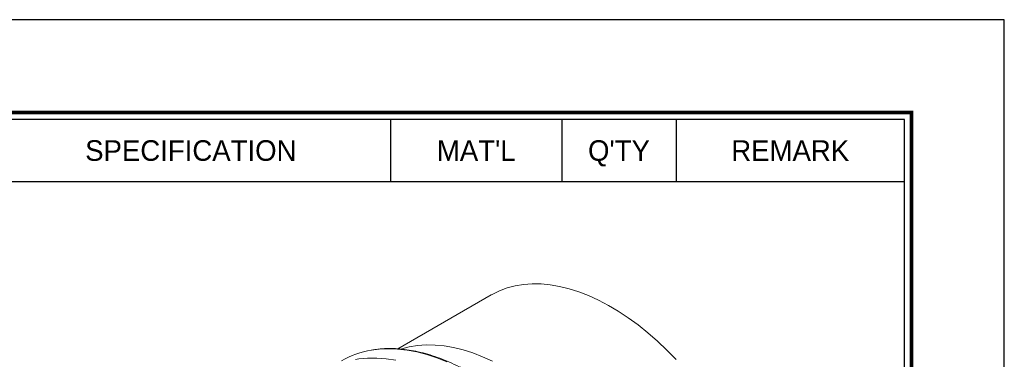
# Model space of a CAD drawing. Header units: millimetres. Extents: x -363 to 1072, y 1435 to 2763.
# Tile 15 of 15: x 421 to 490, y 2739 to 2763. Entities that reach past the tile are written whole.
import ezdxf
from ezdxf.enums import TextEntityAlignment as Align

# ---------------------------------------------------------------- set-up
doc = ezdxf.new("R2010")
doc.units = ezdxf.units.MM
doc.header["$LTSCALE"] = 5
doc.layers.add('가는실선', color=1, linetype='Continuous')
doc.layers.add('외형선', color=3, linetype='Continuous')

# ---------------------------------------------------------------- blocks, each defined once
blk = doc.blocks.new('A4도각')
at = {"layer": '가는실선'}
for p, q in [((254, 203), (254, 198.668)), ((266, 203), (266, 198.668)), ((274, 203), (274, 198.668)), ((190, 198.668), (290, 198.668))]:
    blk.add_line(p, q, dxfattribs=at)
at = {"layer": '외형선', "color": 0}
blk.add_lwpolyline([(297, 210), (0, 210), (0, 0), (297, 0)], close=True, dxfattribs=at)
at = {"layer": '외형선', "const_width": 0.25}
blk.add_lwpolyline([(290.5, 6.5), (290.5, 203.5), (10, 203.5), (10, 6.5)], close=True, dxfattribs=at)
at = {"layer": '외형선'}
blk.add_lwpolyline([(290, 7), (290, 203), (10.5, 203), (10.5, 7)], close=True, dxfattribs=at)
at = {"color": 3}
for tag, height, p in [('REASONOFREVISIONS', 1.25, (88.5, 15.75)), ('REVISIONER', 1.25, (114.5, 15.75)), ('CHECKER', 1.25, (127.5, 15.75)), ('REVISIONDATE', 1.25, (140.5, 15.75)), ('HEATTREAT', 0.8, (153.5, 14)), ('SCALE', 1.5, (257.25, 10.25)), ('DATE', 1.5, (281.75, 10.25)), ('APRROVEDFINISH', 0.8, (153.5, 8.8))]:
    blk.add_attdef(tag, text='', height=height, dxfattribs=at).set_placement(p, align=Align.MIDDLE_CENTER)
for tag, p in [('필렛', (179.25, 10.9)), ('모따기', (179.25, 8.3))]:
    blk.add_attdef(tag, text='', height=1.15, dxfattribs=at).set_placement(p, align=Align.MIDDLE_LEFT)
at = {"layer": '외형선'}
for s, p in [('SPECIFICATION', (240, 200.834)), ("MAT'L", (260, 200.834)), ("Q'TY", (270, 200.834)), ('REMARK', (282, 200.834))]:
    blk.add_text(s, height=1.444, dxfattribs=at).set_placement(p, align=Align.MIDDLE_CENTER)
for tag, height, p in [('APPROVED', 1.5, (219.75, 30.833)), ('도면타이틀', 5, (265.5, 26.5)), ('CHECKED', 1.5, (219.75, 26.5)), ('DRAWED', 1.5, (219.75, 22.167)), ('도면번호', 2.5, (270.25, 16.75)), ('도면SIZE', 2, (237.761, 11.444))]:
    blk.add_attdef(tag, text='', height=height, dxfattribs=at).set_placement(p, align=Align.MIDDLE_CENTER)

msp = doc.modelspace()

# ---------------------------------------------------------------- linework, layer by layer
at = {"color": 7, "linetype": 'Continuous', "lineweight": 15}
msp.add_line((453.865, 2743.8751), (447.3219, 2740.0979), dxfattribs=at)
at = {"color": 7, "linetype": 'Continuous', "lineweight": 15, "flags": 128}
for points in [[(466.812, 2739.3458), (466.1629, 2740.0086), (465.5003, 2740.6348), (464.8264, 2741.2221), (464.1437, 2741.7686), (463.4543, 2742.2723), (462.7608, 2742.7316), (462.0655, 2743.1448), (461.3707, 2743.5105), (460.679, 2743.8274), (459.9927, 2744.0945), (459.3141, 2744.3109), (458.6455, 2744.4757), (457.9894, 2744.5885), (457.3479, 2744.6488), (456.7233, 2744.6564), (456.1177, 2744.6113), (455.5332, 2744.5137), (454.9718, 2744.3639), (454.4355, 2744.1624), (453.926, 2743.9099), (453.865, 2743.8751)], [(453.9461, 2739.2243), (453.2544, 2739.5413), (452.568, 2739.8084), (451.8894, 2740.0247), (451.2209, 2740.1896), (450.5648, 2740.3024), (449.9233, 2740.3626), (449.2987, 2740.3703), (448.6931, 2740.3252), (448.1086, 2740.2276), (447.5838, 2740.0893)]]:
    msp.add_lwpolyline(points, dxfattribs=at)
at = {"color": 8, "linetype": 'Continuous', "lineweight": 15, "flags": 128}
for points in [[(450.7585, 2739.1864), (450.0469, 2739.4682), (449.3427, 2739.6995), (448.6482, 2739.8794), (447.9656, 2740.0075), (447.2972, 2740.0832), (446.645, 2740.1063), (446.0112, 2740.0768), (445.4539, 2740.0046)], [(444.3372, 2739.354), (444.5705, 2739.3892), (445.1943, 2739.445), (445.8376, 2739.4482), (446.4981, 2739.3987), (447.1739, 2739.2968)]]:
    msp.add_lwpolyline(points, dxfattribs=at)
at = {"color": 7, "linetype": 'Continuous', "lineweight": 15}
msp.add_arc((446.4832, 2733.8368), 6.2531, 99.474333, 119.795979, dxfattribs=at)
msp.add_open_spline([(465.1617, 2716.4083), (465.1607, 2716.5475), (465.1577, 2716.9507), (465.1248, 2717.6332), (465.051, 2718.4596), (464.9406, 2719.3009), (464.7943, 2720.1546), (464.6126, 2721.0181), (464.396, 2721.8891), (464.1452, 2722.7651), (463.8608, 2723.6437), (463.5438, 2724.5222), (463.1949, 2725.3983), (462.8153, 2726.2695), (462.406, 2727.1332), (461.9682, 2727.9871), (461.5031, 2728.8287), (461.0121, 2729.6557), (460.4965, 2730.4657), (459.9578, 2731.2563), (459.3975, 2732.0254), (458.8172, 2732.7708), (458.2186, 2733.4903), (457.6033, 2734.1819), (456.9731, 2734.8436), (456.3296, 2735.4735), (455.6749, 2736.0699), (455.0105, 2736.6309), (454.3385, 2737.1551), (453.6607, 2737.6408), (452.979, 2738.0867), (452.2952, 2738.4915), (451.6114, 2738.8539), (450.9295, 2739.1729), (450.2513, 2739.4474), (449.5788, 2739.6766), (448.914, 2739.8598), (448.2588, 2739.9965), (447.6153, 2740.0859), (446.985, 2740.1286), (446.3712, 2740.1213), (445.8752, 2740.084), (445.5915, 2740.0315), (445.4998, 2740.0145)], degree=3, knots=[0, 0, 0, 0, 0.0131775, 0.0381946, 0.0632106, 0.0882236, 0.1132332, 0.1382393, 0.1632418, 0.188241, 0.2132371, 0.2382304, 0.2632215, 0.2882106, 0.3131982, 0.3381848, 0.3631708, 0.3881567, 0.4131429, 0.4381297, 0.4631176, 0.4881071, 0.5130987, 0.5380928, 0.5630897, 0.5880901, 0.6130942, 0.6381024, 0.6631148, 0.6881317, 0.7131528, 0.738178, 0.7632064, 0.7882369, 0.8132672, 0.8382942, 0.8633144, 0.8883228, 0.9133137, 0.9382808, 0.9632173, 0.9881173, 1, 1, 1, 1], dxfattribs=at)

# ---------------------------------------------------------------- block references
at = {"color": 0}
msp.add_blockref('A4도각', (192.8098, 2553.1571), dxfattribs=at)

doc.saveas('drawing.dxf')
